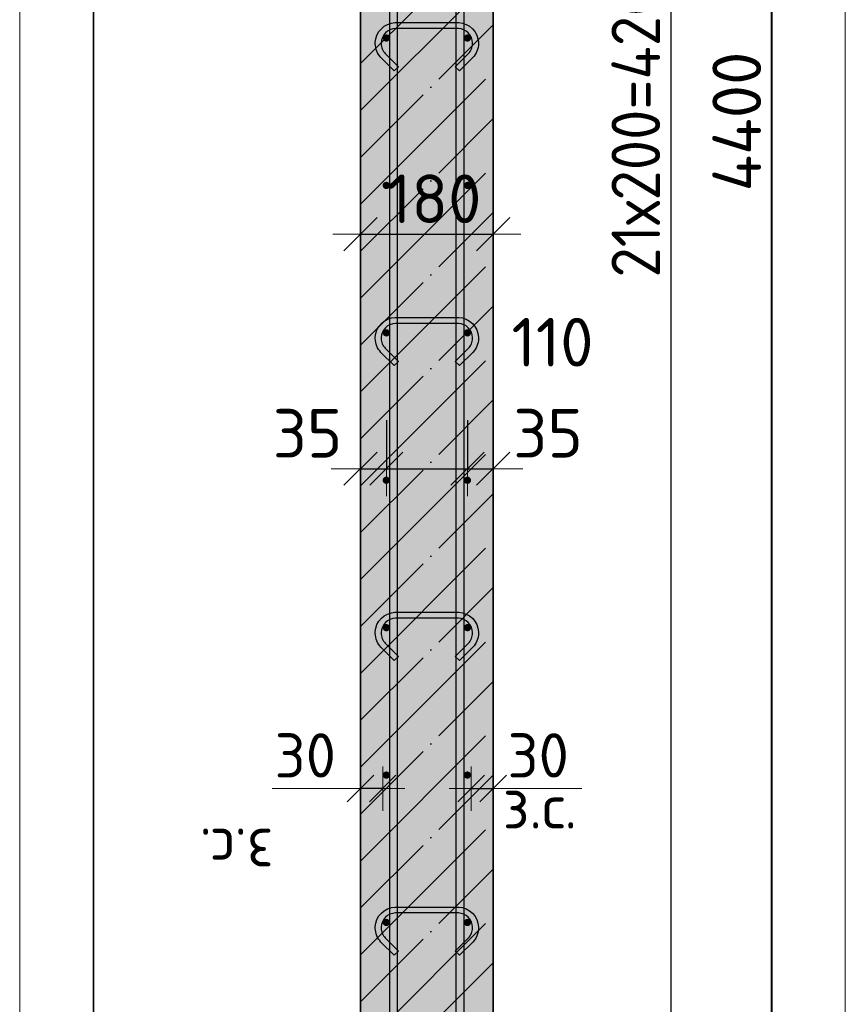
# Model space of a CAD drawing. Header units: millimetres. Extents: x 6386 to 94758, y 48049 to 71352.
# Tile 33 of 38: x 90615 to 91735, y 49336 to 50672. Entities that reach past the tile are written whole.
import ezdxf

# ---------------------------------------------------------------- set-up
doc = ezdxf.new("R2010")
doc.units = ezdxf.units.MM
doc.header["$PDMODE"] = 65
doc.linetypes.add('______11', pattern=[150, 120, -15, 0, -15])
doc.linetypes.add('______5', pattern=[330, 240, -30, 30, -30])
for name, color, linetype, lineweight in [('Standard', 7, 'Continuous', 25), ('Арм.стержн. вертикальными 1', 22, 'Continuous', 35), ('Арм.стержн.горизонт. 1', 180, 'Continuous', 35), ('Размерная линия_ общее', 7, 'Continuous', 13), ('Размерная линия_ общее_1', 7, 'Continuous', 13)]:
    doc.layers.add(name, color=color, linetype=linetype, lineweight=lineweight)
doc.layers.add('Арм.стержн.Стяжки', color=7, linetype='Continuous', lineweight=35, true_color=0x501e0f)
doc.styles.add('ISOCPEUR', font='ISOCPEUR')
doc.dimstyles.new('DIMSTYLE_12', dxfattribs={"dimtxt": 60, "dimasz": 60, "dimexe": 0, "dimexo": 0.001, "dimgap": 30, "dimtad": 2, "dimdec": 0, "dimrnd": 5, "dimzin": 12, "dimdsep": 46, "dimtxsty": 'ISOCPEUR', "dimblk1": 'ALL_ML_STRICH', "dimblk2": 'ALL_ML_STRICH', "dimsah": 1, "dimcen": 0, "dimse1": 1, "dimse2": 1, "dimclrd": 7, "dimclre": 256, "dimclrt": 7, "dimadec": 0, "dimazin": 0, "dimtfac": 1, "dimtdec": 0, "dimtix": 1, "dimtmove": 2, "dimatfit": 3, "dimfxl": 0, "dimtvp": 1.2, "dimtzin": 0, "dimlwd": 0, "dimlwe": -3, "dimarcsym": 0})
doc.dimstyles.new('DIMSTYLE_13', dxfattribs={"dimtxt": 60, "dimasz": 60, "dimexe": 0, "dimexo": 0.001, "dimgap": 30, "dimtad": 2, "dimdec": 0, "dimrnd": 5, "dimzin": 12, "dimdsep": 46, "dimtxsty": 'ISOCPEUR', "dimblk1": 'ALL_ML_STRICH', "dimblk2": 'ALL_ML_STRICH', "dimsah": 1, "dimcen": 0, "dimse1": 1, "dimse2": 1, "dimclrd": 7, "dimclre": 256, "dimclrt": 7, "dimadec": 0, "dimazin": 0, "dimtfac": 1, "dimtdec": 0, "dimtix": 1, "dimtmove": 2, "dimatfit": 3, "dimfxl": 0, "dimtvp": 1.2, "dimtzin": 0, "dimlwd": 0, "dimlwe": -3, "dimarcsym": 0})
doc.dimstyles.new('DIMSTYLE_3', dxfattribs={"dimtxt": 66, "dimasz": 75, "dimexe": 0, "dimexo": 0, "dimgap": 33, "dimtad": 2, "dimdec": 0, "dimrnd": 5, "dimzin": 12, "dimdsep": 46, "dimtxsty": 'ISOCPEUR', "dimblk1": 'ALL_ML_STRICH', "dimblk2": 'ALL_ML_STRICH', "dimsah": 1, "dimcen": 0, "dimclrd": 7, "dimclre": 256, "dimclrt": 7, "dimadec": 0, "dimazin": 0, "dimtfac": 1, "dimtdec": 0, "dimtix": 1, "dimtmove": 2, "dimatfit": 3, "dimfxl": 0, "dimtvp": 1.2, "dimtzin": 0, "dimlwd": 0, "dimlwe": -3, "dimarcsym": 0})
doc.dimstyles.new('DIMSTYLE_7', dxfattribs={"dimtxt": 66, "dimasz": 75, "dimexe": 0, "dimexo": 0, "dimgap": 33, "dimtad": 2, "dimdec": 0, "dimrnd": 5, "dimzin": 12, "dimdsep": 46, "dimtxsty": 'ISOCPEUR', "dimblk1": 'ALL_ML_STRICH', "dimblk2": 'ALL_ML_STRICH', "dimsah": 1, "dimcen": 0, "dimclrd": 7, "dimclre": 256, "dimclrt": 7, "dimadec": 0, "dimazin": 0, "dimtfac": 1, "dimtdec": 0, "dimtix": 1, "dimtmove": 2, "dimatfit": 3, "dimfxl": 0, "dimtzin": 0, "dimlwd": 0, "dimlwe": -3, "dimarcsym": 0})

# ---------------------------------------------------------------- blocks, each defined once
blk = doc.blocks.new('ALL_ML_STRICH')
at = {"color": 0, "linetype": 'ByBlock', "lineweight": -2}
for p, q in [((0, -0.5), (0, 0.5)), ((-0.3, -0.3), (0.3, 0.3)), ((-1, 0), (0.5, 0))]:
    blk.add_line(p, q, dxfattribs=at)
blk = doc.blocks.new('*D88')
at = {"layer": 'DEFPOINTS', "color": 7, "linetype": 'Continuous', "lineweight": 13, "transparency": 33554687}
for p in [(91112.2, 50148.8), (91077.2, 50062.8), (91077.2, 50021.9)]:
    blk.add_point(p, dxfattribs=at)
at = {"layer": 'Размерная линия_ общее', "color": 253, "linetype": 'Continuous', "lineweight": -2, "true_color": 0xa0a0a0, "transparency": 33554687}
for p, q in [((91112.2, 50128.8), (91112.2, 50062.8)), ((91077.2, 50041.9), (91077.2, 50062.8))]:
    blk.add_line(p, q, dxfattribs=at)
at = {"layer": 'Размерная линия_ общее', "color": 7, "linetype": 'Continuous', "lineweight": -2, "transparency": 33554687}
blk.add_line((91077.2, 50062.8), (91112.2, 50062.8), dxfattribs=at)
at = {"layer": 'Размерная линия_ общее', "color": 7, "linetype": 'Continuous', "lineweight": 13, "transparency": 33554687, "xscale": 75, "yscale": 75, "zscale": 75}
blk.add_blockref('ALL_ML_STRICH', (91112.2, 50062.8), dxfattribs=at)
at = {"layer": 'Размерная линия_ общее', "color": 7, "linetype": 'Continuous', "lineweight": 13, "transparency": 33554687, "xscale": 75, "yscale": 75, "zscale": 75, "rotation": 180}
blk.add_blockref('ALL_ML_STRICH', (91077.2, 50062.8), dxfattribs=at)
at = {"layer": 'Размерная линия_ общее', "color": 7, "linetype": 'Continuous', "lineweight": 13, "transparency": 33554687, "insert": (91005.3, 50110.8), "char_height": 66, "width": 132, "attachment_point": 5, "style": 'ISOCPEUR'}
blk.add_mtext('\\A1;{35}', dxfattribs=at)
blk = doc.blocks.new('*D89')
at = {"layer": 'DEFPOINTS', "color": 7, "linetype": 'Continuous', "lineweight": 13, "transparency": 33554687}
for p in [(91112.2, 50148.8), (91222.2, 50148.8), (91112.2, 50062.8)]:
    blk.add_point(p, dxfattribs=at)
at = {"layer": 'Размерная линия_ общее', "color": 253, "linetype": 'Continuous', "lineweight": -2, "true_color": 0xa0a0a0, "transparency": 33554687}
for p, q in [((91112.2, 50128.8), (91112.2, 50062.8)), ((91222.2, 50128.8), (91222.2, 50062.8))]:
    blk.add_line(p, q, dxfattribs=at)
at = {"layer": 'Размерная линия_ общее', "color": 7, "linetype": 'Continuous', "lineweight": -2, "transparency": 33554687}
blk.add_line((91112.2, 50062.8), (91222.2, 50062.8), dxfattribs=at)
at = {"layer": 'Размерная линия_ общее', "color": 7, "linetype": 'Continuous', "lineweight": 13, "transparency": 33554687, "xscale": 75, "yscale": 75, "zscale": 75, "rotation": 180}
blk.add_blockref('ALL_ML_STRICH', (91112.2, 50062.8), dxfattribs=at)
at = {"layer": 'Размерная линия_ общее', "color": 7, "linetype": 'Continuous', "lineweight": 13, "transparency": 33554687, "xscale": 75, "yscale": 75, "zscale": 75}
blk.add_blockref('ALL_ML_STRICH', (91222.2, 50062.8), dxfattribs=at)
at = {"layer": 'Размерная линия_ общее', "color": 7, "linetype": 'Continuous', "lineweight": 13, "transparency": 33554687, "insert": (91337.6, 50234.4), "char_height": 66, "width": 198, "attachment_point": 5, "style": 'ISOCPEUR'}
blk.add_mtext('\\A1;{110}', dxfattribs=at)
blk = doc.blocks.new('*D90')
at = {"layer": 'DEFPOINTS', "color": 7, "linetype": 'Continuous', "lineweight": 13, "transparency": 33554687}
for p in [(91222.2, 50148.8), (91222.2, 50062.8), (91257.2, 50025.3)]:
    blk.add_point(p, dxfattribs=at)
at = {"layer": 'Размерная линия_ общее', "color": 253, "linetype": 'Continuous', "lineweight": -2, "true_color": 0xa0a0a0, "transparency": 33554687}
for p, q in [((91222.2, 50128.8), (91222.2, 50062.8)), ((91257.2, 50045.3), (91257.2, 50062.8))]:
    blk.add_line(p, q, dxfattribs=at)
at = {"layer": 'Размерная линия_ общее', "color": 7, "linetype": 'Continuous', "lineweight": -2, "transparency": 33554687}
blk.add_line((91222.2, 50062.8), (91257.2, 50062.8), dxfattribs=at)
at = {"layer": 'Размерная линия_ общее', "color": 7, "linetype": 'Continuous', "lineweight": 13, "transparency": 33554687, "xscale": 75, "yscale": 75, "zscale": 75}
blk.add_blockref('ALL_ML_STRICH', (91257.2, 50062.8), dxfattribs=at)
at = {"layer": 'Размерная линия_ общее', "color": 7, "linetype": 'Continuous', "lineweight": 13, "transparency": 33554687, "xscale": 75, "yscale": 75, "zscale": 75, "rotation": 180}
blk.add_blockref('ALL_ML_STRICH', (91222.2, 50062.8), dxfattribs=at)
at = {"layer": 'Размерная линия_ общее', "color": 7, "linetype": 'Continuous', "lineweight": 13, "transparency": 33554687, "insert": (91331.5, 50110.9), "char_height": 66, "width": 132, "attachment_point": 5, "style": 'ISOCPEUR'}
blk.add_mtext('\\A1;{35}', dxfattribs=at)
blk = doc.blocks.new('*D91')
at = {"layer": 'DEFPOINTS', "color": 7, "linetype": 'Continuous', "lineweight": 13, "transparency": 33554687}
for p in [(91227.2, 49628.8), (91227.2, 49620), (91257.2, 49620)]:
    blk.add_point(p, dxfattribs=at)
at = {"layer": 'Размерная линия_ общее_1', "color": 7, "linetype": 'Continuous', "lineweight": -2, "transparency": 33554687}
blk.add_line((91227.2, 49628.8), (91257.2, 49628.8), dxfattribs=at)
at = {"layer": 'Размерная линия_ общее_1', "color": 7, "linetype": 'Continuous', "lineweight": 13, "transparency": 33554687, "xscale": 60, "yscale": 60, "zscale": 60, "rotation": 180}
blk.add_blockref('ALL_ML_STRICH', (91227.2, 49628.8), dxfattribs=at)
at = {"layer": 'Размерная линия_ общее_1', "color": 7, "linetype": 'Continuous', "lineweight": 13, "transparency": 33554687, "xscale": 60, "yscale": 60, "zscale": 60}
blk.add_blockref('ALL_ML_STRICH', (91257.2, 49628.8), dxfattribs=at)
at = {"layer": 'Размерная линия_ общее_1', "color": 7, "linetype": 'Continuous', "lineweight": 13, "transparency": 33554687, "insert": (91318.2, 49673.8), "char_height": 60, "width": 120, "attachment_point": 5, "style": 'ISOCPEUR'}
blk.add_mtext('\\A1;{30}', dxfattribs=at)
at = {"layer": 'Размерная линия_ общее_1', "color": 7, "linetype": 'Continuous', "lineweight": 13, "transparency": 33554687, "insert": (91270.2, 49634.6), "char_height": 60, "width": 3, "attachment_point": 1, "line_spacing_factor": 0.60241, "style": 'ISOCPEUR'}
blk.add_mtext('з.с.', dxfattribs=at)
blk = doc.blocks.new('*D92')
at = {"layer": 'DEFPOINTS', "color": 7, "linetype": 'Continuous', "lineweight": 13, "transparency": 33554687}
for p in [(91107.2, 49628.8), (91077.2, 49620), (91107.2, 49620)]:
    blk.add_point(p, dxfattribs=at)
at = {"layer": 'Размерная линия_ общее_1', "color": 7, "linetype": 'Continuous', "lineweight": -2, "transparency": 33554687}
blk.add_line((91107.2, 49628.8), (91077.2, 49628.8), dxfattribs=at)
at = {"layer": 'Размерная линия_ общее_1', "color": 7, "linetype": 'Continuous', "lineweight": 13, "transparency": 33554687, "xscale": 60, "yscale": 60, "zscale": 60}
for p, rotation in [((91107.2, 49628.8), 360), ((91077.2, 49628.8), 180)]:
    blk.add_blockref('ALL_ML_STRICH', p, dxfattribs=dict(at, rotation=rotation))
at = {"layer": 'Размерная линия_ общее_1', "color": 7, "linetype": 'Continuous', "lineweight": 13, "transparency": 33554687, "insert": (91002.2, 49673.8), "char_height": 60, "width": 120, "attachment_point": 5, "style": 'ISOCPEUR'}
blk.add_mtext('\\A1;{30}', dxfattribs=at)
at = {"layer": 'Размерная линия_ общее_1', "color": 7, "linetype": 'Continuous', "lineweight": 13, "transparency": 33554687, "insert": (90959.1, 49514.6), "char_height": 60, "width": 3, "attachment_point": 1, "rotation": 180, "line_spacing_factor": 0.60241, "style": 'ISOCPEUR'}
blk.add_mtext('з.с.', dxfattribs=at)
blk = doc.blocks.new('*D93')
at = {"layer": 'DEFPOINTS', "color": 7, "linetype": 'Continuous', "lineweight": 13, "transparency": 33554687}
for p in [(91077.2, 50390.9), (91077.2, 50381), (91257.2, 50389.3)]:
    blk.add_point(p, dxfattribs=at)
at = {"layer": 'Размерная линия_ общее', "color": 253, "linetype": 'Continuous', "lineweight": -2, "true_color": 0xa0a0a0, "transparency": 33554687}
for p, q in [((91077.2, 50381), (91077.2, 50381)), ((91257.2, 50381), (91257.2, 50381))]:
    blk.add_line(p, q, dxfattribs=at)
at = {"layer": 'Размерная линия_ общее', "color": 7, "linetype": 'Continuous', "lineweight": -2, "transparency": 33554687}
blk.add_line((91077.2, 50381), (91257.2, 50381), dxfattribs=at)
at = {"layer": 'Размерная линия_ общее', "color": 7, "linetype": 'Continuous', "lineweight": 13, "transparency": 33554687, "xscale": 75, "yscale": 75, "zscale": 75, "rotation": 180}
blk.add_blockref('ALL_ML_STRICH', (91077.2, 50381), dxfattribs=at)
at = {"layer": 'Размерная линия_ общее', "color": 7, "linetype": 'Continuous', "lineweight": 13, "transparency": 33554687, "xscale": 75, "yscale": 75, "zscale": 75}
blk.add_blockref('ALL_ML_STRICH', (91257.2, 50381), dxfattribs=at)
at = {"layer": 'Размерная линия_ общее', "color": 7, "linetype": 'Continuous', "lineweight": 13, "transparency": 33554687, "insert": (91177.1, 50429), "char_height": 66, "width": 198, "attachment_point": 5, "style": 'ISOCPEUR'}
blk.add_mtext('\\A1;{180}', dxfattribs=at)
blk = doc.blocks.new('*D228')
at = {"layer": 'DEFPOINTS', "color": 7, "linetype": 'Continuous', "lineweight": 13, "transparency": 33554687}
for p in [(91222.2, 52647.1), (91222.2, 48447.1), (91498.6, 48447.1)]:
    blk.add_point(p, dxfattribs=at)
at = {"layer": 'Размерная линия_ общее', "color": 253, "linetype": 'Continuous', "lineweight": -2, "true_color": 0xa0a0a0, "transparency": 33554687}
for p, q in [((91242.2, 52647.1), (91498.6, 52647.1)), ((91242.2, 48447.1), (91498.6, 48447.1))]:
    blk.add_line(p, q, dxfattribs=at)
at = {"layer": 'Размерная линия_ общее', "color": 7, "linetype": 'Continuous', "lineweight": -2, "transparency": 33554687}
blk.add_line((91498.6, 48447.1), (91498.6, 52647.1), dxfattribs=at)
at = {"layer": 'Размерная линия_ общее', "color": 7, "linetype": 'Continuous', "lineweight": 13, "transparency": 33554687, "xscale": 75, "yscale": 75, "zscale": 75}
for p, rotation in [((91498.6, 52647.1), 90), ((91498.6, 48447.1), 270)]:
    blk.add_blockref('ALL_ML_STRICH', p, dxfattribs=dict(at, rotation=rotation))
at = {"layer": 'Размерная линия_ общее', "color": 7, "linetype": 'Continuous', "lineweight": 13, "transparency": 33554687, "insert": (91417.6, 50322.1), "char_height": 66, "width": 3.3, "attachment_point": 1, "rotation": 90, "line_spacing_factor": 0.60241, "style": 'ISOCPEUR'}
blk.add_mtext('\\W0.91;21х200=4200', dxfattribs=at)
blk = doc.blocks.new('*D230')
at = {"layer": 'DEFPOINTS', "color": 7, "linetype": 'Continuous', "lineweight": 13, "transparency": 33554687}
for p in [(91257.2, 52737.1), (91257.2, 48337.1), (91635.5, 48337.1)]:
    blk.add_point(p, dxfattribs=at)
at = {"layer": 'Размерная линия_ общее', "color": 253, "linetype": 'Continuous', "lineweight": -2, "true_color": 0xa0a0a0, "transparency": 33554687}
for p, q in [((91277.2, 52737.1), (91635.5, 52737.1)), ((91277.2, 48337.1), (91635.5, 48337.1))]:
    blk.add_line(p, q, dxfattribs=at)
at = {"layer": 'Размерная линия_ общее', "color": 7, "linetype": 'Continuous', "lineweight": -2, "transparency": 33554687}
blk.add_line((91635.5, 48337.1), (91635.5, 52737.1), dxfattribs=at)
at = {"layer": 'Размерная линия_ общее', "color": 7, "linetype": 'Continuous', "lineweight": 13, "transparency": 33554687, "xscale": 75, "yscale": 75, "zscale": 75}
for p, rotation in [((91635.5, 52737.1), 90), ((91635.5, 48337.1), 270)]:
    blk.add_blockref('ALL_ML_STRICH', p, dxfattribs=dict(at, rotation=rotation))
at = {"layer": 'Размерная линия_ общее', "color": 7, "linetype": 'Continuous', "lineweight": 13, "transparency": 33554687, "insert": (91587.5, 50533.8), "char_height": 66, "width": 264, "attachment_point": 5, "rotation": 90, "style": 'ISOCPEUR'}
blk.add_mtext('\\A1;{4400}', dxfattribs=at)

msp = doc.modelspace()

# ---------------------------------------------------------------- hatches: boundary and pattern name
at = {"layer": 'Арм.стержн.горизонт. 1', "linetype": 'Continuous', "lineweight": 50, "transparency": 33554687}
for points in [[(91117.2, 50647.1), (91116.8, 50649), (91115.7, 50650.6), (91114.1, 50651.7), (91112.2, 50652.1), (91110.3, 50651.7), (91108.6, 50650.6), (91107.5, 50649), (91107.2, 50647.1), (91107.5, 50645.2), (91108.6, 50643.6), (91110.3, 50642.5), (91112.2, 50642.1), (91114.1, 50642.5), (91115.7, 50643.6), (91116.8, 50645.2)], [(91227.2, 50647.1), (91226.8, 50649), (91225.7, 50650.6), (91224.1, 50651.7), (91222.2, 50652.1), (91220.3, 50651.7), (91218.6, 50650.6), (91217.5, 50649), (91217.2, 50647.1), (91217.5, 50645.2), (91218.6, 50643.6), (91220.3, 50642.5), (91222.2, 50642.1), (91224.1, 50642.5), (91225.7, 50643.6), (91226.8, 50645.2)], [(91117.2, 50447.1), (91116.8, 50449), (91115.7, 50450.6), (91114.1, 50451.7), (91112.2, 50452.1), (91110.3, 50451.7), (91108.6, 50450.6), (91107.5, 50449), (91107.2, 50447.1), (91107.5, 50445.2), (91108.6, 50443.6), (91110.3, 50442.5), (91112.2, 50442.1), (91114.1, 50442.5), (91115.7, 50443.6), (91116.8, 50445.2)], [(91227.2, 50447.1), (91226.8, 50449), (91225.7, 50450.6), (91224.1, 50451.7), (91222.2, 50452.1), (91220.3, 50451.7), (91218.6, 50450.6), (91217.5, 50449), (91217.2, 50447.1), (91217.5, 50445.2), (91218.6, 50443.6), (91220.3, 50442.5), (91222.2, 50442.1), (91224.1, 50442.5), (91225.7, 50443.6), (91226.8, 50445.2)], [(91117.2, 50247.1), (91116.8, 50249), (91115.7, 50250.6), (91114.1, 50251.7), (91112.2, 50252.1), (91110.3, 50251.7), (91108.6, 50250.6), (91107.5, 50249), (91107.2, 50247.1), (91107.5, 50245.2), (91108.6, 50243.6), (91110.3, 50242.5), (91112.2, 50242.1), (91114.1, 50242.5), (91115.7, 50243.6), (91116.8, 50245.2)], [(91227.2, 50247.1), (91226.8, 50249), (91225.7, 50250.6), (91224.1, 50251.7), (91222.2, 50252.1), (91220.3, 50251.7), (91218.6, 50250.6), (91217.5, 50249), (91217.2, 50247.1), (91217.5, 50245.2), (91218.6, 50243.6), (91220.3, 50242.5), (91222.2, 50242.1), (91224.1, 50242.5), (91225.7, 50243.6), (91226.8, 50245.2)], [(91117.2, 50047.1), (91116.8, 50049), (91115.7, 50050.6), (91114.1, 50051.7), (91112.2, 50052.1), (91110.3, 50051.7), (91108.6, 50050.6), (91107.5, 50049), (91107.2, 50047.1), (91107.5, 50045.2), (91108.6, 50043.6), (91110.3, 50042.5), (91112.2, 50042.1), (91114.1, 50042.5), (91115.7, 50043.6), (91116.8, 50045.2)], [(91227.2, 50047.1), (91226.8, 50049), (91225.7, 50050.6), (91224.1, 50051.7), (91222.2, 50052.1), (91220.3, 50051.7), (91218.6, 50050.6), (91217.5, 50049), (91217.2, 50047.1), (91217.5, 50045.2), (91218.6, 50043.6), (91220.3, 50042.5), (91222.2, 50042.1), (91224.1, 50042.5), (91225.7, 50043.6), (91226.8, 50045.2)], [(91117.2, 49847.1), (91116.8, 49849), (91115.7, 49850.6), (91114.1, 49851.7), (91112.2, 49852.1), (91110.3, 49851.7), (91108.6, 49850.6), (91107.5, 49849), (91107.2, 49847.1), (91107.5, 49845.2), (91108.6, 49843.6), (91110.3, 49842.5), (91112.2, 49842.1), (91114.1, 49842.5), (91115.7, 49843.6), (91116.8, 49845.2)], [(91227.2, 49847.1), (91226.8, 49849), (91225.7, 49850.6), (91224.1, 49851.7), (91222.2, 49852.1), (91220.3, 49851.7), (91218.6, 49850.6), (91217.5, 49849), (91217.2, 49847.1), (91217.5, 49845.2), (91218.6, 49843.6), (91220.3, 49842.5), (91222.2, 49842.1), (91224.1, 49842.5), (91225.7, 49843.6), (91226.8, 49845.2)], [(91117.2, 49647.1), (91116.8, 49649), (91115.7, 49650.6), (91114.1, 49651.7), (91112.2, 49652.1), (91110.3, 49651.7), (91108.6, 49650.6), (91107.5, 49649), (91107.2, 49647.1), (91107.5, 49645.2), (91108.6, 49643.6), (91110.3, 49642.5), (91112.2, 49642.1), (91114.1, 49642.5), (91115.7, 49643.6), (91116.8, 49645.2)], [(91227.2, 49647.1), (91226.8, 49649), (91225.7, 49650.6), (91224.1, 49651.7), (91222.2, 49652.1), (91220.3, 49651.7), (91218.6, 49650.6), (91217.5, 49649), (91217.2, 49647.1), (91217.5, 49645.2), (91218.6, 49643.6), (91220.3, 49642.5), (91222.2, 49642.1), (91224.1, 49642.5), (91225.7, 49643.6), (91226.8, 49645.2)], [(91117.2, 49447.1), (91116.8, 49449), (91115.7, 49450.6), (91114.1, 49451.7), (91112.2, 49452.1), (91110.3, 49451.7), (91108.6, 49450.6), (91107.5, 49449), (91107.2, 49447.1), (91107.5, 49445.2), (91108.6, 49443.6), (91110.3, 49442.5), (91112.2, 49442.1), (91114.1, 49442.5), (91115.7, 49443.6), (91116.8, 49445.2)], [(91227.2, 49447.1), (91226.8, 49449), (91225.7, 49450.6), (91224.1, 49451.7), (91222.2, 49452.1), (91220.3, 49451.7), (91218.6, 49450.6), (91217.5, 49449), (91217.2, 49447.1), (91217.5, 49445.2), (91218.6, 49443.6), (91220.3, 49442.5), (91222.2, 49442.1), (91224.1, 49442.5), (91225.7, 49443.6), (91226.8, 49445.2)]]:
    msp.add_hatch(color=4, dxfattribs=at).paths.add_polyline_path(points)
at = {"layer": 'Размерная линия_ общее', "linetype": 'Continuous', "lineweight": -3, "true_color": 0xc7c7c7, "transparency": 33554687}
msp.add_hatch(color=9, dxfattribs=at).paths.add_polyline_path([(91257.2, 52737.1), (91077.2, 52737.1), (91077.2, 48337.1), (91257.2, 48337.1)])

# ---------------------------------------------------------------- linework, layer by layer
at = {"layer": 'Standard', "color": 52, "linetype": 'Continuous', "lineweight": -3, "transparency": 33554687}
for p, q in [((90714.8, 48149.2), (90714.8, 53060.4)), ((90714.8, 53060.4), (90714.8, 48149.2)), ((91634.8, 48149.2), (91634.8, 53060.4)), ((91634.8, 53060.4), (91634.8, 48149.2))]:
    msp.add_line(p, q, dxfattribs=at)
at = {"layer": 'Standard', "color": 7, "linetype": 'Continuous', "lineweight": 13, "transparency": 33554687}
for p, q in [((91077.2, 49628.8), (90957.2, 49628.8)), ((91257.2, 49628.8), (91377.2, 49628.8))]:
    msp.add_line(p, q, dxfattribs=at)
msp.add_lwpolyline([(90614.8, 48049.2), (91734.8, 48049.2), (91734.8, 53160.4), (90614.8, 53160.4), (90614.8, 48049.2)], dxfattribs=at)
at = {"layer": 'Арм.стержн. вертикальными 1', "color": 4, "linetype": 'Continuous', "lineweight": 25, "transparency": 33554687}
for points in [[(91207.1, 48337.1), (91207.1, 52858), (91206.5, 52862.6), (91205, 52867.1), (91202.6, 52871.3), (91199.8, 52874.7), (91196.4, 52877.6), (91192.2, 52879.9), (91187.6, 52881.5), (91183.1, 52882.1), (90907.1, 52882.1), (90907.1, 52892.1), (91183.8, 52892.1), (91189.9, 52891.2), (91196.2, 52889.1), (91202.1, 52885.9), (91206.9, 52881.8), (91210.9, 52877), (91214.2, 52871.2), (91216.3, 52864.8), (91217.1, 52858.7), (91217.1, 48337.1), (91207.1, 48337.1)], [(91116.7, 48337.1), (91116.7, 52778), (91116.1, 52782.6), (91114.6, 52787.1), (91112.3, 52791.3), (91109.4, 52794.7), (91106, 52797.6), (91101.8, 52799.9), (91097.2, 52801.5), (91092.7, 52802.1), (90736.7, 52802.1), (90736.7, 52812.1), (91093.4, 52812.1), (91099.5, 52811.2), (91105.8, 52809.1), (91111.7, 52805.9), (91116.5, 52801.8), (91120.5, 52797), (91123.8, 52791.2), (91125.9, 52784.8), (91126.7, 52778.7), (91126.7, 48337.1), (91116.7, 48337.1)]]:
    msp.add_lwpolyline(points, dxfattribs=at)
at = {"layer": 'Арм.стержн.Стяжки', "color": 40, "linetype": 'Continuous', "lineweight": 25, "transparency": 33554687}
for points in [[(91205.7, 50608.2), (91223.6, 50626.1), (91224.8, 50627.5), (91225.9, 50629), (91226.9, 50630.6), (91227.6, 50632.3), (91228.3, 50634), (91228.7, 50635.8), (91229, 50637.7), (91229.2, 50639.6), (91229.2, 50640.7), (91228.7, 50644.3), (91227.5, 50648), (91225.6, 50651.4), (91223.3, 50654.1), (91220.6, 50656.4), (91217.2, 50658.2), (91213.6, 50659.4), (91209.9, 50660), (91124.4, 50660), (91120.8, 50659.4), (91117.1, 50658.2), (91113.8, 50656.4), (91111, 50654.1), (91108.8, 50651.4), (91106.9, 50648), (91105.7, 50644.3), (91105.2, 50640.7), (91105.2, 50639.6), (91105.3, 50637.7), (91105.6, 50635.8), (91106.1, 50634), (91106.7, 50632.3), (91107.5, 50630.6), (91108.4, 50629), (91109.5, 50627.5), (91110.8, 50626.1), (91128.6, 50608.2), (91123, 50602.6), (91104.9, 50620.6), (91103.2, 50622.5), (91101.7, 50624.6), (91100.4, 50626.9), (91099.3, 50629.2), (91098.4, 50631.7), (91097.8, 50634.2), (91097.3, 50636.8), (91097.2, 50639.3), (91097.2, 50641.3), (91097.8, 50646.2), (91099.5, 50651.2), (91102.1, 50655.9), (91105.4, 50659.8), (91109.2, 50663), (91113.9, 50665.6), (91119, 50667.3), (91123.8, 50668), (91210.5, 50668), (91215.4, 50667.3), (91220.5, 50665.6), (91225.1, 50663), (91229, 50659.8), (91232.2, 50655.9), (91234.8, 50651.2), (91236.5, 50646.2), (91237.2, 50641.3), (91237.2, 50639.3), (91237, 50636.8), (91236.6, 50634.2), (91235.9, 50631.7), (91235, 50629.2), (91233.9, 50626.9), (91232.6, 50624.6), (91231.1, 50622.5), (91229.4, 50620.6), (91211.4, 50602.6), (91205.7, 50608.2)], [(91205.7, 50208.2), (91223.6, 50226.1), (91224.8, 50227.5), (91225.9, 50229), (91226.9, 50230.6), (91227.6, 50232.3), (91228.3, 50234), (91228.7, 50235.8), (91229, 50237.7), (91229.2, 50239.6), (91229.2, 50240.7), (91228.7, 50244.3), (91227.5, 50248), (91225.6, 50251.4), (91223.3, 50254.1), (91220.6, 50256.4), (91217.2, 50258.2), (91213.6, 50259.4), (91209.9, 50260), (91124.4, 50260), (91120.8, 50259.4), (91117.1, 50258.2), (91113.8, 50256.4), (91111, 50254.1), (91108.8, 50251.4), (91106.9, 50248), (91105.7, 50244.3), (91105.2, 50240.7), (91105.2, 50239.6), (91105.3, 50237.7), (91105.6, 50235.8), (91106.1, 50234), (91106.7, 50232.3), (91107.5, 50230.6), (91108.4, 50229), (91109.5, 50227.5), (91110.8, 50226.1), (91128.6, 50208.2), (91123, 50202.6), (91104.9, 50220.6), (91103.2, 50222.5), (91101.7, 50224.6), (91100.4, 50226.9), (91099.3, 50229.2), (91098.4, 50231.7), (91097.8, 50234.2), (91097.3, 50236.8), (91097.2, 50239.3), (91097.2, 50241.3), (91097.8, 50246.2), (91099.5, 50251.2), (91102.1, 50255.9), (91105.4, 50259.8), (91109.2, 50263), (91113.9, 50265.6), (91119, 50267.3), (91123.8, 50268), (91210.5, 50268), (91215.4, 50267.3), (91220.5, 50265.6), (91225.1, 50263), (91229, 50259.8), (91232.2, 50255.9), (91234.8, 50251.2), (91236.5, 50246.2), (91237.2, 50241.3), (91237.2, 50239.3), (91237, 50236.8), (91236.6, 50234.2), (91235.9, 50231.7), (91235, 50229.2), (91233.9, 50226.9), (91232.6, 50224.6), (91231.1, 50222.5), (91229.4, 50220.6), (91211.4, 50202.6), (91205.7, 50208.2)], [(91205.7, 49808.2), (91223.6, 49826.1), (91224.8, 49827.5), (91225.9, 49829), (91226.9, 49830.6), (91227.6, 49832.3), (91228.3, 49834), (91228.7, 49835.8), (91229, 49837.7), (91229.2, 49839.6), (91229.2, 49840.7), (91228.7, 49844.3), (91227.5, 49848), (91225.6, 49851.4), (91223.3, 49854.1), (91220.6, 49856.4), (91217.2, 49858.2), (91213.6, 49859.4), (91209.9, 49860), (91124.4, 49860), (91120.8, 49859.4), (91117.1, 49858.2), (91113.8, 49856.4), (91111, 49854.1), (91108.8, 49851.4), (91106.9, 49848), (91105.7, 49844.3), (91105.2, 49840.7), (91105.2, 49839.6), (91105.3, 49837.7), (91105.6, 49835.8), (91106.1, 49834), (91106.7, 49832.3), (91107.5, 49830.6), (91108.4, 49829), (91109.5, 49827.5), (91110.8, 49826.1), (91128.6, 49808.2), (91123, 49802.6), (91104.9, 49820.6), (91103.2, 49822.5), (91101.7, 49824.6), (91100.4, 49826.9), (91099.3, 49829.2), (91098.4, 49831.7), (91097.8, 49834.2), (91097.3, 49836.8), (91097.2, 49839.3), (91097.2, 49841.3), (91097.8, 49846.2), (91099.5, 49851.2), (91102.1, 49855.9), (91105.4, 49859.8), (91109.2, 49863), (91113.9, 49865.6), (91119, 49867.3), (91123.8, 49868), (91210.5, 49868), (91215.4, 49867.3), (91220.5, 49865.6), (91225.1, 49863), (91229, 49859.8), (91232.2, 49855.9), (91234.8, 49851.2), (91236.5, 49846.2), (91237.2, 49841.3), (91237.2, 49839.3), (91237, 49836.8), (91236.6, 49834.2), (91235.9, 49831.7), (91235, 49829.2), (91233.9, 49826.9), (91232.6, 49824.6), (91231.1, 49822.5), (91229.4, 49820.6), (91211.4, 49802.6), (91205.7, 49808.2)], [(91205.7, 49408.2), (91223.6, 49426.1), (91224.8, 49427.5), (91225.9, 49429), (91226.9, 49430.6), (91227.6, 49432.3), (91228.3, 49434), (91228.7, 49435.8), (91229, 49437.7), (91229.2, 49439.6), (91229.2, 49440.7), (91228.7, 49444.3), (91227.5, 49448), (91225.6, 49451.4), (91223.3, 49454.1), (91220.6, 49456.4), (91217.2, 49458.2), (91213.6, 49459.4), (91209.9, 49460), (91124.4, 49460), (91120.8, 49459.4), (91117.1, 49458.2), (91113.8, 49456.4), (91111, 49454.1), (91108.8, 49451.4), (91106.9, 49448), (91105.7, 49444.3), (91105.2, 49440.7), (91105.2, 49439.6), (91105.3, 49437.7), (91105.6, 49435.8), (91106.1, 49434), (91106.7, 49432.3), (91107.5, 49430.6), (91108.4, 49429), (91109.5, 49427.5), (91110.8, 49426.1), (91128.6, 49408.2), (91123, 49402.6), (91104.9, 49420.6), (91103.2, 49422.5), (91101.7, 49424.6), (91100.4, 49426.9), (91099.3, 49429.2), (91098.4, 49431.7), (91097.8, 49434.2), (91097.3, 49436.8), (91097.2, 49439.3), (91097.2, 49441.3), (91097.8, 49446.2), (91099.5, 49451.2), (91102.1, 49455.9), (91105.4, 49459.8), (91109.2, 49463), (91113.9, 49465.6), (91119, 49467.3), (91123.8, 49468), (91210.5, 49468), (91215.4, 49467.3), (91220.5, 49465.6), (91225.1, 49463), (91229, 49459.8), (91232.2, 49455.9), (91234.8, 49451.2), (91236.5, 49446.2), (91237.2, 49441.3), (91237.2, 49439.3), (91237, 49436.8), (91236.6, 49434.2), (91235.9, 49431.7), (91235, 49429.2), (91233.9, 49426.9), (91232.6, 49424.6), (91231.1, 49422.5), (91229.4, 49420.6), (91211.4, 49402.6), (91205.7, 49408.2)]]:
    msp.add_lwpolyline(points, dxfattribs=at)
at = {"layer": 'Размерная линия_ общее', "color": 7, "linetype": 'Continuous', "lineweight": 35, "transparency": 33554687}
for p, q in [((91077.2, 52737.1), (91077.2, 48337.1)), ((91257.2, 48337.1), (91257.2, 52737.1))]:
    msp.add_line(p, q, dxfattribs=at)
at = {"layer": 'Размерная линия_ общее', "color": 253, "linetype": '______11', "lineweight": -3, "true_color": 0xababab, "transparency": 33554687}
for p, q in [((91077.2, 50612.4), (91257.2, 50792.4)), ((91077.2, 50485.1), (91257.2, 50665.1)), ((91077.2, 50357.8), (91257.2, 50537.8)), ((91077.2, 50230.5), (91257.2, 50410.5)), ((91077.2, 50103.3), (91257.2, 50283.3)), ((91077.2, 49976), (91257.2, 50156)), ((91077.2, 49848.7), (91257.2, 50028.7)), ((91077.2, 49721.4), (91257.2, 49901.4)), ((91077.2, 49594.1), (91257.2, 49774.1)), ((91077.2, 49466.9), (91257.2, 49646.9)), ((91077.2, 49339.6), (91257.2, 49519.6)), ((91077.2, 49212.3), (91257.2, 49392.3))]:
    msp.add_line(p, q, dxfattribs=at)
at = {"layer": 'Размерная линия_ общее', "color": 253, "linetype": '______5', "lineweight": -3, "true_color": 0xababab, "transparency": 33554687}
for p, q in [((91077.2, 50548.7), (91257.2, 50728.7)), ((91077.2, 50421.5), (91257.2, 50601.5)), ((91077.2, 50294.2), (91257.2, 50474.2)), ((91077.2, 50166.9), (91257.2, 50346.9)), ((91077.2, 50039.6), (91257.2, 50219.6)), ((91077.2, 49912.3), (91257.2, 50092.3)), ((91077.2, 49785.1), (91257.2, 49965.1)), ((91077.2, 49657.8), (91257.2, 49837.8)), ((91077.2, 49530.5), (91257.2, 49710.5)), ((91077.2, 49403.2), (91257.2, 49583.2)), ((91077.2, 49275.9), (91257.2, 49455.9))]:
    msp.add_line(p, q, dxfattribs=at)

# ---------------------------------------------------------------- dimensions: what is measured, and where the dimension line sits
at = {"layer": 'Размерная линия_ общее', "color": 7, "linetype": 'Continuous', "lineweight": 13, "transparency": 33554687}
dim = msp.add_linear_dim(base=(91635.5, 52737.1), p1=(91277.2, 48337.1), p2=(91277.2, 52737.1), angle=90, dimstyle='DIMSTYLE_7', override={"dimpost": '<>', "dimclrd": 7, "dimclre": 253, "dimclrt": 7, "dimlwd": 0, "dimlwe": 65533}, dxfattribs=at)
dim.commit()
dim.dimension.update_dxf_attribs({"geometry": '*D230', "text_midpoint": (91587.5, 50533.8), "dimtype": 160})
dim = msp.add_linear_dim(base=(91498.6, 52647.1), p1=(91242.2, 48447.1), p2=(91242.2, 52647.1), angle=90, text='\\W0.91;21х200=4200', dimstyle='DIMSTYLE_7', override={"dimpost": '<>', "dimclrd": 7, "dimclre": 253, "dimclrt": 7, "dimlwd": 0, "dimlwe": 65533}, dxfattribs=at)
dim.commit()
dim.dimension.update_dxf_attribs({"geometry": '*D228', "text_midpoint": (91465.6, 50547.1), "dimtype": 160})
for base, p1, p2, picture, middle in [((91257.2, 50381), (91077.2, 50381), (91257.2, 50381), '*D93', (91177.1, 50429)), ((91222.2, 50062.8), (91112.2, 50128.8), (91222.2, 50128.8), '*D89', (91337.6, 50234.4)), ((91112.2, 50062.8), (91077.2, 50041.9), (91112.2, 50128.8), '*D88', (91005.3, 50110.8)), ((91257.2, 50062.8), (91222.2, 50128.8), (91257.2, 50045.3), '*D90', (91331.5, 50110.9))]:
    dim = msp.add_linear_dim(base=base, p1=p1, p2=p2, dimstyle='DIMSTYLE_3', override={"dimpost": '<>', "dimclrd": 7, "dimclre": 253, "dimclrt": 7, "dimlwd": 0, "dimlwe": 65533}, dxfattribs=at)
    dim.commit()
    dim.dimension.update_dxf_attribs({"geometry": picture, "text_midpoint": middle, "dimtype": 160})
at = {"layer": 'Размерная линия_ общее_1', "color": 7, "linetype": 'Continuous', "lineweight": 13, "transparency": 33554687}
dim = msp.add_linear_dim(base=(91077.2, 49628.8), p1=(91107.2, 49620), p2=(91077.2, 49620), angle=180, text='<>\\Xз.с.', dimstyle='DIMSTYLE_13', override={"dimpost": '<>', "dimclrd": 7, "dimclre": 253, "dimclrt": 7, "dimlwd": 0, "dimlwe": 65533}, dxfattribs=at)
dim.commit()
dim.dimension.update_dxf_attribs({"geometry": '*D92', "text_midpoint": (91002.2, 49673.8), "dimtype": 160})
dim = msp.add_linear_dim(base=(91257.2, 49628.8), p1=(91227.2, 49620), p2=(91257.2, 49620), text='<>\\Xз.с.', dimstyle='DIMSTYLE_12', override={"dimpost": '<>', "dimclrd": 7, "dimclre": 253, "dimclrt": 7, "dimlwd": 0, "dimlwe": 65533}, dxfattribs=at)
dim.commit()
dim.dimension.update_dxf_attribs({"geometry": '*D91', "text_midpoint": (91318.2, 49673.8), "dimtype": 160})

doc.saveas('drawing.dxf')
